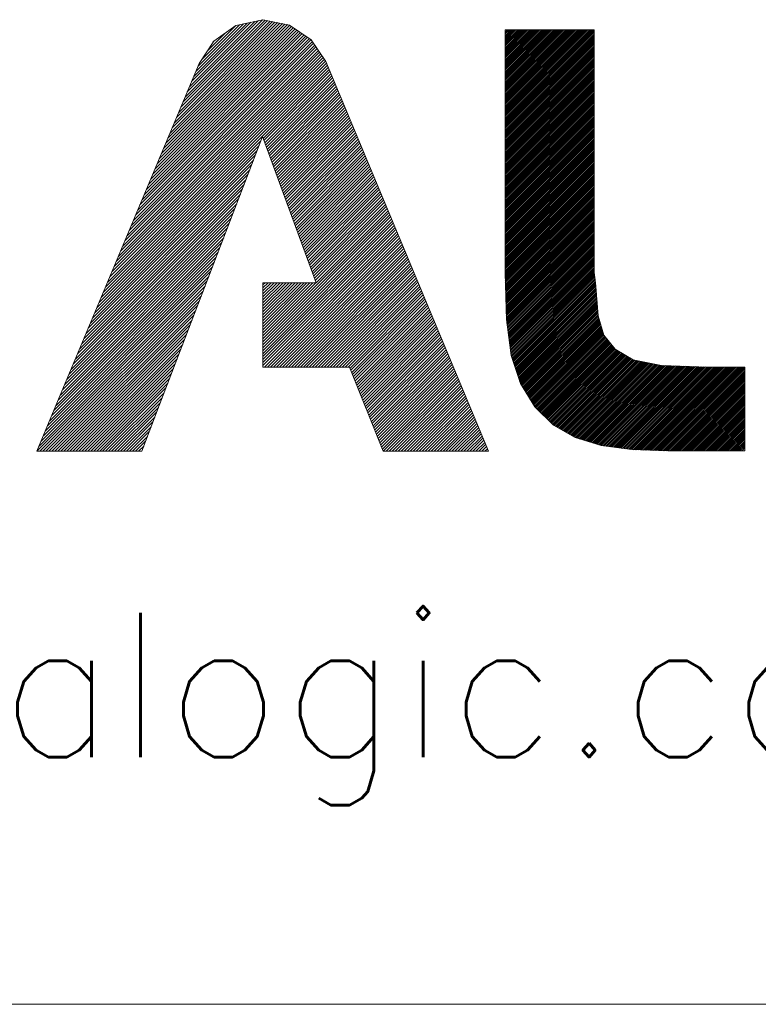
# Model space of a CAD drawing. Header units: millimetres. Extents: x 0 to 210, y 0 to 292.
# Tile 4 of 21: x 44 to 52, y 5 to 17. Entities that reach past the tile are written whole.
import ezdxf

# ---------------------------------------------------------------- set-up
doc = ezdxf.new("R2010")
doc.units = ezdxf.units.MM
doc.layers.add('256', color=7, linetype='Continuous', true_color=0xffffff)
doc.styles.add('blockfont', font='simplex.shx')

# ---------------------------------------------------------------- blocks, each defined once
blk = doc.blocks.new('HATCH7')
at = {"color": 5, "lineweight": 13}
for p, q in [((45.608234, 15.636857), (46.576043, 16.604666)), ((45.633608, 15.697444), (46.544171, 16.608007)), ((45.252987, 14.788636), (46.952104, 16.487752)), ((45.278362, 14.849223), (46.931079, 16.50194)), ((45.303737, 14.90981), (46.910053, 16.516127)), ((45.329111, 14.970397), (46.889028, 16.530314)), ((45.354486, 15.030985), (46.868003, 16.544502)), ((45.379861, 15.091572), (46.839898, 16.551609)), ((45.405236, 15.152159), (46.810581, 16.557504)), ((45.43061, 15.212746), (46.781263, 16.563399)), ((45.455985, 15.273334), (46.751946, 16.569295)), ((45.48136, 15.333921), (46.722629, 16.57519)), ((45.506735, 15.394508), (46.693312, 16.581085)), ((45.532109, 15.455095), (46.663995, 16.58698)), ((45.557484, 15.515682), (46.634677, 16.592876)), ((45.582859, 15.57627), (46.60536, 16.598771)), ((45.658983, 15.758031), (46.499351, 16.598399)), ((45.684358, 15.818618), (46.454531, 16.588791)), ((45.709733, 15.879206), (46.40971, 16.579183)), ((45.735107, 15.939793), (46.36489, 16.569576)), ((45.760482, 16.00038), (46.32007, 16.559968)), ((45.785857, 16.060967), (46.27525, 16.55036)), ((45.830545, 16.140868), (46.230429, 16.540752)), ((45.049989, 14.303938), (47.120304, 16.374253)), ((45.075364, 14.364525), (47.099279, 16.38844)), ((45.100739, 14.425112), (47.078254, 16.402628)), ((45.126114, 14.4857), (47.057229, 16.416815)), ((45.151488, 14.546287), (47.036204, 16.431002)), ((45.176863, 14.606874), (47.015179, 16.44519)), ((45.202238, 14.667461), (46.994154, 16.459377)), ((45.227613, 14.728049), (46.973129, 16.473565)), ((45.896241, 16.241777), (46.109656, 16.455191)), ((44.923116, 14.001002), (47.19082, 16.268706)), ((44.94849, 14.061589), (47.176758, 16.289857)), ((44.973865, 14.122176), (47.162697, 16.311008)), ((44.99924, 14.182764), (47.148636, 16.332159)), ((45.024615, 14.243351), (47.134574, 16.353311)), ((45.961937, 16.342685), (45.988283, 16.36903)), ((44.770867, 13.637479), (47.275188, 16.141799)), ((44.796242, 13.698066), (47.261126, 16.16295)), ((44.821617, 13.758653), (47.247065, 16.184101)), ((44.846991, 13.81924), (47.233004, 16.205253)), ((44.872366, 13.879828), (47.218942, 16.226404)), ((44.897741, 13.940415), (47.204881, 16.247555)), ((44.643993, 13.334543), (47.331619, 16.022168)), ((44.669368, 13.39513), (47.321248, 16.047009)), ((44.694743, 13.455717), (47.310876, 16.071851)), ((44.720118, 13.516304), (47.300505, 16.096692)), ((44.745492, 13.576891), (47.289249, 16.120648)), ((46.553863, 15.2092), (47.34199, 15.997327)), ((46.56331, 15.183434), (47.352361, 15.972485)), ((46.572757, 15.157669), (47.362732, 15.947644)), ((46.582204, 15.131903), (47.373104, 15.922803)), ((46.591651, 15.106138), (47.383475, 15.897962)), ((46.601098, 15.080372), (47.393846, 15.87312)), ((46.610545, 15.054607), (47.404217, 15.848279)), ((46.619992, 15.028841), (47.414588, 15.823438)), ((46.629439, 15.003076), (47.42496, 15.798597)), ((46.638886, 14.97731), (47.435331, 15.773755)), ((46.648332, 14.951544), (47.445702, 15.748914)), ((46.657779, 14.925779), (47.456073, 15.724073)), ((46.667226, 14.900013), (47.466444, 15.699231)), ((46.676673, 14.874248), (47.476816, 15.67439)), ((46.68612, 14.848482), (47.487187, 15.649549)), ((46.695567, 14.822717), (47.497558, 15.624708)), ((46.705014, 14.796951), (47.507929, 15.599866)), ((46.714461, 14.771186), (47.5183, 15.575025)), ((46.723908, 14.74542), (47.528672, 15.550184)), ((46.733355, 14.719654), (47.539043, 15.525343)), ((46.742802, 14.693889), (47.549414, 15.500501)), ((46.752249, 14.668123), (47.559785, 15.47566)), ((46.761695, 14.642358), (47.570156, 15.450819)), ((46.771142, 14.616592), (47.580528, 15.425977)), ((46.780589, 14.590827), (47.590899, 15.401136)), ((46.790036, 14.565061), (47.60127, 15.376295)), ((46.799483, 14.539296), (47.611641, 15.351454)), ((46.80893, 14.51353), (47.622012, 15.326612)), ((46.818377, 14.487764), (47.632384, 15.301771)), ((46.827824, 14.461999), (47.642755, 15.27693)), ((46.837271, 14.436233), (47.653126, 15.252089)), ((46.846718, 14.410468), (47.663497, 15.227247)), ((44.593244, 13.213368), (46.505335, 15.125459)), ((44.618619, 13.273955), (46.527293, 15.18263)), ((46.856165, 14.384702), (47.673868, 15.202406)), ((46.865612, 14.358937), (47.68424, 15.177565)), ((46.875059, 14.333171), (47.694611, 15.152723)), ((46.884505, 14.307406), (47.704982, 15.127882)), ((46.893952, 14.28164), (47.715353, 15.103041)), ((44.542494, 13.092194), (46.461417, 15.011116)), ((44.567869, 13.152781), (46.483376, 15.068288)), ((46.903399, 14.255874), (47.725724, 15.0782)), ((46.912846, 14.230109), (47.736096, 15.053358)), ((46.922293, 14.204343), (47.746467, 15.028517)), ((46.93174, 14.178578), (47.756838, 15.003676)), ((46.941187, 14.152812), (47.767209, 14.978834)), ((44.491745, 12.971019), (46.417499, 14.896774)), ((44.51712, 13.031607), (46.439458, 14.953945)), ((46.950634, 14.127047), (47.77758, 14.953993)), ((46.960081, 14.101281), (47.787952, 14.929152)), ((46.969528, 14.075516), (47.798323, 14.904311)), ((46.978975, 14.04975), (47.808694, 14.879469)), ((44.440996, 12.849845), (46.373582, 14.782431)), ((44.46637, 12.910432), (46.39554, 14.839602)), ((46.988422, 14.023985), (47.819065, 14.854628)), ((46.997868, 13.998219), (47.829436, 14.829787)), ((47.007315, 13.972453), (47.839808, 14.804946)), ((47.016762, 13.946688), (47.850179, 14.780104)), ((47.026209, 13.920922), (47.86055, 14.755263)), ((44.390246, 12.72867), (46.329664, 14.668088)), ((44.415621, 12.789258), (46.351623, 14.72526)), ((47.035656, 13.895157), (47.870921, 14.730422)), ((47.045103, 13.869391), (47.881292, 14.70558)), ((47.05455, 13.843626), (47.891664, 14.680739)), ((47.063997, 13.81786), (47.902035, 14.655898)), ((47.073444, 13.792095), (47.912406, 14.631057)), ((44.339497, 12.607496), (46.285746, 14.553746)), ((44.364871, 12.668083), (46.307705, 14.610917)), ((47.082891, 13.766329), (47.922777, 14.606215)), ((47.092338, 13.740563), (47.933148, 14.581374)), ((47.101785, 13.714798), (47.94352, 14.556533)), ((47.111232, 13.689032), (47.953891, 14.531692)), ((44.288747, 12.486322), (46.241829, 14.439403)), ((44.314122, 12.546909), (46.263787, 14.496574)), ((47.120678, 13.663267), (47.964262, 14.50685)), ((47.130125, 13.637501), (47.974633, 14.482009)), ((47.139572, 13.611736), (47.985004, 14.457168)), ((47.149019, 13.58597), (47.995375, 14.432326)), ((47.158466, 13.560205), (48.005747, 14.407485)), ((44.237998, 12.365147), (46.197911, 14.32506)), ((44.263372, 12.425734), (46.21987, 14.382232)), ((46.551557, 12.847658), (48.03686, 14.332961)), ((46.551557, 12.812446), (48.047231, 14.30812)), ((46.551557, 12.777233), (48.057603, 14.283279)), ((47.167913, 13.534439), (48.016118, 14.382644)), ((47.17736, 13.508673), (48.026489, 14.357803)), ((44.187248, 12.243973), (46.153993, 14.210718)), ((44.212623, 12.30456), (46.175952, 14.267889)), ((46.551557, 12.742021), (48.067974, 14.258437)), ((46.551557, 12.706808), (48.078345, 14.233596)), ((46.551557, 12.671596), (48.088716, 14.208755)), ((46.551557, 12.636383), (48.099087, 14.183914)), ((44.136499, 12.122798), (46.110075, 14.096375)), ((44.161873, 12.183386), (46.132034, 14.153546)), ((46.551557, 12.601171), (48.109459, 14.159072)), ((46.551557, 12.565958), (48.11983, 14.134231)), ((46.551557, 12.530746), (48.130201, 14.10939)), ((46.569896, 12.513872), (48.140572, 14.084549)), ((46.605108, 12.513872), (48.150943, 14.059707)), ((44.086111, 12.001985), (46.066158, 13.982033)), ((44.111124, 12.062211), (46.088117, 14.039204)), ((46.640321, 12.513872), (48.161315, 14.034866)), ((46.675533, 12.513872), (48.171686, 14.010025)), ((46.710746, 12.513872), (48.182057, 13.985183)), ((46.745958, 12.513872), (48.192428, 13.960342)), ((46.781171, 12.513872), (48.202799, 13.935501)), ((44.03611, 11.88156), (46.02224, 13.86769)), ((44.06111, 11.941773), (46.044199, 13.924861)), ((46.816383, 12.513872), (48.213171, 13.91066)), ((46.851595, 12.513872), (48.223542, 13.885818)), ((46.886808, 12.513872), (48.233913, 13.860977)), ((46.92202, 12.513872), (48.244284, 13.836136)), ((43.98611, 11.761134), (45.978322, 13.753347)), ((44.01111, 11.821347), (46.000281, 13.810519)), ((46.957233, 12.513872), (48.254655, 13.811295)), ((46.992445, 12.513872), (48.265027, 13.786453)), ((47.027658, 12.513872), (48.275398, 13.761612)), ((47.06287, 12.513872), (48.285769, 13.736771)), ((47.098083, 12.513872), (48.29614, 13.711929)), ((43.936109, 11.640709), (45.934405, 13.639005)), ((43.961109, 11.700922), (45.956364, 13.696176)), ((47.133295, 12.513872), (48.306511, 13.687088)), ((47.168508, 12.513872), (48.316883, 13.662247)), ((47.20372, 12.513872), (48.327254, 13.637406)), ((47.238933, 12.513872), (48.337625, 13.612564)), ((47.274145, 12.513872), (48.347996, 13.587723)), ((43.886108, 11.520283), (45.890487, 13.524662)), ((43.911109, 11.580496), (45.912446, 13.581833)), ((43.921235, 11.520198), (45.868528, 13.467491)), ((46.551557, 13.481483), (46.57779, 13.507716)), ((46.551557, 13.44627), (46.613003, 13.507716)), ((46.551557, 13.411058), (46.648215, 13.507716)), ((46.551557, 13.375845), (46.683428, 13.507716)), ((46.551557, 13.340633), (46.71864, 13.507716)), ((46.551557, 13.30542), (46.753853, 13.507716)), ((46.551557, 13.270208), (46.789065, 13.507716)), ((46.551557, 13.234995), (46.824278, 13.507716)), ((46.551557, 13.199783), (46.85949, 13.507716)), ((46.551557, 13.16457), (46.894703, 13.507716)), ((46.551557, 13.129358), (46.929915, 13.507716)), ((46.551557, 13.094145), (46.965128, 13.507716)), ((46.551557, 13.058933), (47.00034, 13.507716)), ((46.551557, 13.02372), (47.035553, 13.507716)), ((46.551557, 12.988508), (47.070765, 13.507716)), ((46.551557, 12.953295), (47.105978, 13.507716)), ((46.551557, 12.918083), (47.14119, 13.507716)), ((46.551557, 12.882871), (47.176402, 13.507716)), ((47.309358, 12.513872), (48.358367, 13.562882)), ((47.34457, 12.513872), (48.368739, 13.538041)), ((47.379783, 12.513872), (48.37911, 13.513199)), ((47.414995, 12.513872), (48.389481, 13.488358)), ((43.956448, 11.520198), (45.846569, 13.410319)), ((43.99166, 11.520198), (45.82461, 13.353148)), ((47.450208, 12.513872), (48.399852, 13.463517)), ((47.48542, 12.513872), (48.410223, 13.438675)), ((47.520632, 12.513872), (48.420595, 13.413834)), ((47.555845, 12.513872), (48.430966, 13.388993)), ((47.578837, 12.501651), (48.441337, 13.364152)), ((44.026873, 11.520198), (45.802652, 13.295977)), ((44.062085, 11.520198), (45.780693, 13.238805)), ((47.588882, 12.476485), (48.451708, 13.33931)), ((47.598928, 12.451318), (48.462079, 13.314469)), ((47.608973, 12.426151), (48.472451, 13.289628)), ((47.619019, 12.400984), (48.482822, 13.264786)), ((47.629064, 12.375817), (48.493193, 13.239945)), ((44.097298, 11.520198), (45.758734, 13.181634)), ((44.13251, 11.520198), (45.736775, 13.124463)), ((47.63911, 12.35065), (48.503564, 13.215104)), ((47.649155, 12.325483), (48.513935, 13.190263)), ((47.659201, 12.300316), (48.524307, 13.165421)), ((47.669246, 12.275149), (48.534678, 13.14058)), ((44.167723, 11.520198), (45.714816, 13.067291)), ((44.202935, 11.520198), (45.692857, 13.01012)), ((47.679292, 12.249982), (48.545049, 13.115739)), ((47.689337, 12.224815), (48.55542, 13.090898)), ((47.699383, 12.199648), (48.565791, 13.066056)), ((47.709428, 12.174481), (48.576163, 13.041215)), ((47.719474, 12.149314), (48.586534, 13.016374)), ((44.238148, 11.520198), (45.670899, 12.952949)), ((44.27336, 11.520198), (45.64894, 12.895778)), ((47.729519, 12.124147), (48.596905, 12.991532)), ((47.739565, 12.09898), (48.607276, 12.966691)), ((47.74961, 12.073813), (48.617647, 12.94185)), ((47.759656, 12.048646), (48.628019, 12.917009)), ((47.769701, 12.023479), (48.63839, 12.892167)), ((44.308573, 11.520198), (45.626981, 12.838606)), ((44.343785, 11.520198), (45.605022, 12.781435)), ((47.779747, 11.998312), (48.648761, 12.867326)), ((47.789792, 11.973145), (48.659132, 12.842485)), ((47.799838, 11.947978), (48.669503, 12.817644)), ((47.809883, 11.922811), (48.679875, 12.792802)), ((44.378998, 11.520198), (45.583063, 12.724264)), ((44.41421, 11.520198), (45.561104, 12.667092)), ((47.819929, 11.897644), (48.690246, 12.767961)), ((47.829974, 11.872477), (48.700617, 12.74312)), ((47.84002, 11.84731), (48.710988, 12.718278)), ((47.850065, 11.822143), (48.721359, 12.693437)), ((47.860111, 11.796976), (48.731731, 12.668596)), ((44.449423, 11.520198), (45.539146, 12.609921)), ((44.484635, 11.520198), (45.517187, 12.55275)), ((47.870156, 11.771809), (48.742102, 12.643755)), ((47.880202, 11.746642), (48.752473, 12.618913)), ((47.890247, 11.721475), (48.762844, 12.594072)), ((47.900293, 11.696308), (48.773215, 12.569231)), ((47.910338, 11.671141), (48.783586, 12.54439)), ((44.519848, 11.520198), (45.495228, 12.495578)), ((44.55506, 11.520198), (45.473269, 12.438407)), ((47.920384, 11.645974), (48.793958, 12.519548)), ((47.930429, 11.620807), (48.804329, 12.494707)), ((47.940475, 11.59564), (48.8147, 12.469866)), ((47.95052, 11.570473), (48.825071, 12.445024)), ((44.590272, 11.520198), (45.45131, 12.381236)), ((44.625485, 11.520198), (45.429351, 12.324064)), ((47.960566, 11.545306), (48.835442, 12.420183)), ((47.97067, 11.520198), (48.845814, 12.395342)), ((48.005882, 11.520198), (48.856185, 12.370501)), ((48.041095, 11.520198), (48.866556, 12.345659)), ((48.076307, 11.520198), (48.876927, 12.320818)), ((44.660697, 11.520198), (45.407392, 12.266893)), ((44.69591, 11.520198), (45.385434, 12.209722)), ((48.11152, 11.520198), (48.887298, 12.295977)), ((48.146732, 11.520198), (48.89767, 12.271135)), ((48.181945, 11.520198), (48.908041, 12.246294)), ((48.217157, 11.520198), (48.918412, 12.221453)), ((48.25237, 11.520198), (48.928783, 12.196612)), ((44.731122, 11.520198), (45.363475, 12.15255)), ((44.766335, 11.520198), (45.341516, 12.095379)), ((48.287582, 11.520198), (48.939154, 12.17177)), ((48.322795, 11.520198), (48.949526, 12.146929)), ((48.358007, 11.520198), (48.959897, 12.122088)), ((48.393219, 11.520198), (48.970268, 12.097247)), ((44.801547, 11.520198), (45.319594, 12.038245)), ((44.83676, 11.520198), (45.297731, 11.981169)), ((48.428432, 11.520198), (48.980639, 12.072405)), ((48.463644, 11.520198), (48.99101, 12.047564)), ((48.498857, 11.520198), (49.001382, 12.022723)), ((48.534069, 11.520198), (49.011753, 11.997881)), ((48.569282, 11.520198), (49.022124, 11.97304)), ((44.871972, 11.520198), (45.275868, 11.924094)), ((44.907185, 11.520198), (45.254005, 11.867018)), ((48.604494, 11.520198), (49.032495, 11.948199)), ((48.639707, 11.520198), (49.042866, 11.923358)), ((48.674919, 11.520198), (49.053238, 11.898516)), ((48.710132, 11.520198), (49.063609, 11.873675)), ((48.745344, 11.520198), (49.07398, 11.848834)), ((44.942397, 11.520198), (45.232142, 11.809943)), ((44.97761, 11.520198), (45.210279, 11.752867)), ((48.780557, 11.520198), (49.084351, 11.823993)), ((48.815769, 11.520198), (49.094722, 11.799151)), ((48.850982, 11.520198), (49.105094, 11.77431)), ((48.886194, 11.520198), (49.115465, 11.749469)), ((45.012822, 11.520198), (45.188416, 11.695792)), ((45.048035, 11.520198), (45.166553, 11.638716)), ((48.921407, 11.520198), (49.125836, 11.724627)), ((48.956619, 11.520198), (49.136207, 11.699786)), ((48.991832, 11.520198), (49.146578, 11.674945)), ((49.027044, 11.520198), (49.15695, 11.650104)), ((49.062256, 11.520198), (49.167321, 11.625262)), ((45.083247, 11.520198), (45.14469, 11.581641)), ((49.097469, 11.520198), (49.177692, 11.600421)), ((49.132681, 11.520198), (49.188063, 11.57558)), ((49.167894, 11.520198), (49.198434, 11.550738))]:
    blk.add_line(p, q, dxfattribs=at)
blk = doc.blocks.new('HATCH9')
at = {"color": 5, "lineweight": 13}
for p, q in [((49.406635, 16.461435), (49.43415, 16.48895)), ((49.406635, 16.441207), (49.454378, 16.48895)), ((49.406635, 16.42098), (49.474605, 16.48895)), ((49.406635, 16.400752), (49.494833, 16.48895)), ((49.406635, 16.380525), (49.51506, 16.48895)), ((49.406635, 16.360297), (49.535288, 16.48895)), ((49.406635, 16.34007), (49.555515, 16.48895)), ((49.406635, 16.319842), (49.575743, 16.48895)), ((49.406635, 16.299615), (49.59597, 16.48895)), ((49.406635, 16.279387), (49.616198, 16.48895)), ((49.406635, 16.25916), (49.636425, 16.48895)), ((49.406635, 16.238932), (49.656653, 16.48895)), ((49.406635, 16.218705), (49.67688, 16.48895)), ((49.406635, 16.198478), (49.697107, 16.48895)), ((49.406635, 16.17825), (49.717335, 16.48895)), ((49.406635, 16.158023), (49.737562, 16.48895)), ((49.406635, 16.137795), (49.75779, 16.48895)), ((49.406635, 16.117568), (49.778017, 16.48895)), ((49.406635, 16.09734), (49.798245, 16.48895)), ((49.406635, 16.077113), (49.818472, 16.48895)), ((49.406635, 16.056885), (49.8387, 16.48895)), ((49.406635, 16.036658), (49.858927, 16.48895)), ((49.406635, 16.01643), (49.879155, 16.48895)), ((49.406635, 15.996203), (49.899382, 16.48895)), ((49.406635, 15.975975), (49.91961, 16.48895)), ((49.406635, 15.955748), (49.939837, 16.48895)), ((49.406635, 15.935521), (49.960064, 16.48895)), ((49.406635, 15.915293), (49.980292, 16.48895)), ((49.406635, 15.895066), (50.000519, 16.48895)), ((49.406635, 15.874838), (50.020747, 16.48895)), ((49.406635, 15.854611), (50.040974, 16.48895)), ((49.406635, 15.834383), (50.061202, 16.48895)), ((49.406635, 15.814156), (50.081429, 16.48895)), ((49.406635, 15.793928), (50.101657, 16.48895)), ((49.406635, 15.773701), (50.121884, 16.48895)), ((49.406635, 15.753473), (50.142112, 16.48895)), ((49.406635, 15.733246), (50.162339, 16.48895)), ((49.406635, 15.713018), (50.182567, 16.48895)), ((49.406635, 15.692791), (50.202794, 16.48895)), ((49.406635, 15.672564), (50.223021, 16.48895)), ((49.406635, 15.652336), (50.243249, 16.48895)), ((49.406635, 15.632109), (50.263476, 16.48895)), ((49.406635, 15.611881), (50.283704, 16.48895)), ((49.406635, 15.591654), (50.303931, 16.48895)), ((49.406635, 15.571426), (50.324159, 16.48895)), ((49.406635, 15.551199), (50.344386, 16.48895)), ((49.406635, 15.530971), (50.364614, 16.48895)), ((49.406635, 15.510744), (50.384841, 16.48895)), ((49.406635, 15.490516), (50.405069, 16.48895)), ((49.406635, 15.470289), (50.425296, 16.48895)), ((49.406635, 15.450061), (50.445524, 16.48895)), ((49.406635, 15.429834), (50.457807, 16.481006)), ((49.406635, 15.409607), (50.457807, 16.460779)), ((49.406635, 15.389379), (50.457807, 16.440551)), ((49.406635, 15.369152), (50.457807, 16.420324)), ((49.406635, 15.348924), (50.457807, 16.400096)), ((49.406635, 15.328697), (50.457807, 16.379869)), ((49.406635, 15.308469), (50.457807, 16.359641)), ((49.406635, 15.288242), (50.457807, 16.339414)), ((49.406635, 15.268014), (50.457807, 16.319186)), ((49.406635, 15.247787), (50.457807, 16.298959)), ((49.406635, 15.227559), (50.457807, 16.278731)), ((49.406635, 15.207332), (50.457807, 16.258504)), ((49.406635, 15.187104), (50.457807, 16.238276)), ((49.406635, 15.166877), (50.457807, 16.218049)), ((49.406635, 15.14665), (50.457807, 16.197822)), ((49.406635, 15.126422), (50.457807, 16.177594)), ((49.406635, 15.106195), (50.457807, 16.157367)), ((49.406635, 15.085967), (50.457807, 16.137139)), ((49.406635, 15.06574), (50.457807, 16.116912)), ((49.406635, 15.045512), (50.457807, 16.096684)), ((49.406635, 15.025285), (50.457807, 16.076457)), ((49.406635, 15.005057), (50.457807, 16.056229)), ((49.406635, 14.98483), (50.457807, 16.036002)), ((49.406635, 14.964602), (50.457807, 16.015774)), ((49.406635, 14.944375), (50.457807, 15.995547)), ((49.406635, 14.924147), (50.457807, 15.975319)), ((49.406635, 14.90392), (50.457807, 15.955092)), ((49.406635, 14.883693), (50.457807, 15.934865)), ((49.406635, 14.863465), (50.457807, 15.914637)), ((49.406635, 14.843238), (50.457807, 15.89441)), ((49.406635, 14.82301), (50.457807, 15.874182)), ((49.406635, 14.802783), (50.457807, 15.853955)), ((49.406635, 14.782555), (50.457807, 15.833727)), ((49.406635, 14.762328), (50.457807, 15.8135)), ((49.406635, 14.7421), (50.457807, 15.793272)), ((49.406635, 14.721873), (50.457807, 15.773045)), ((49.406635, 14.701645), (50.457807, 15.752817)), ((49.406635, 14.681418), (50.457807, 15.73259)), ((49.406635, 14.66119), (50.457807, 15.712362)), ((49.406635, 14.640963), (50.457807, 15.692135)), ((49.406635, 14.620736), (50.457807, 15.671908)), ((49.406635, 14.600508), (50.457807, 15.65168)), ((49.406635, 14.580281), (50.457807, 15.631453)), ((49.406635, 14.560053), (50.457807, 15.611225)), ((49.406635, 14.539826), (50.457807, 15.590998)), ((49.406635, 14.519598), (50.457807, 15.57077)), ((49.406635, 14.499371), (50.457807, 15.550543)), ((49.406635, 14.479143), (50.457807, 15.530315)), ((49.406635, 14.458916), (50.457807, 15.510088)), ((49.406635, 14.438688), (50.457807, 15.48986)), ((49.406635, 14.418461), (50.457807, 15.469633)), ((49.406635, 14.398233), (50.457807, 15.449405)), ((49.406635, 14.378006), (50.457807, 15.429178)), ((49.406635, 14.357779), (50.457807, 15.408951)), ((49.406635, 14.337551), (50.457807, 15.388723)), ((49.406635, 14.317324), (50.457807, 15.368496)), ((49.406635, 14.297096), (50.457807, 15.348268)), ((49.406635, 14.276869), (50.457807, 15.328041)), ((49.406635, 14.256641), (50.457807, 15.307813)), ((49.406635, 14.236414), (50.457807, 15.287586)), ((49.406635, 14.216186), (50.457807, 15.267358)), ((49.406635, 14.195959), (50.457807, 15.247131)), ((49.406635, 14.175731), (50.457807, 15.226903)), ((49.406635, 14.155504), (50.457807, 15.206676)), ((49.406635, 14.135276), (50.457807, 15.186448)), ((49.406635, 14.115049), (50.457807, 15.166221)), ((49.406635, 14.094822), (50.457807, 15.145994)), ((49.406635, 14.074594), (50.457807, 15.125766)), ((49.406635, 14.054367), (50.457807, 15.105539)), ((49.406635, 14.034139), (50.457807, 15.085311)), ((49.406635, 14.013912), (50.457807, 15.065084)), ((49.406635, 13.993684), (50.457807, 15.044856)), ((49.406635, 13.973457), (50.457807, 15.024629)), ((49.406635, 13.953229), (50.457807, 15.004401)), ((49.406635, 13.933002), (50.457807, 14.984174)), ((49.406635, 13.912774), (50.457807, 14.963946)), ((49.406635, 13.892547), (50.457807, 14.943719)), ((49.406635, 13.87232), (50.457807, 14.923492)), ((49.406635, 13.852092), (50.457807, 14.903264)), ((49.406635, 13.831865), (50.457807, 14.883037)), ((49.406635, 13.811637), (50.457807, 14.862809)), ((49.406635, 13.79141), (50.457807, 14.842582)), ((49.406635, 13.771182), (50.457807, 14.822354)), ((49.406635, 13.750955), (50.457807, 14.802127)), ((49.406635, 13.730727), (50.457807, 14.781899)), ((49.406635, 13.7105), (50.457807, 14.761672)), ((49.406635, 13.690272), (50.457807, 14.741444)), ((49.406635, 13.670045), (50.457807, 14.721217)), ((49.406635, 13.649817), (50.457807, 14.700989)), ((49.406635, 13.62959), (50.457807, 14.680762)), ((49.407169, 13.609896), (50.457807, 14.660535)), ((49.407737, 13.590237), (50.457807, 14.640307)), ((49.408306, 13.570578), (50.457807, 14.62008)), ((49.408874, 13.550919), (50.457807, 14.599852)), ((49.409443, 13.531261), (50.457807, 14.579625)), ((49.410011, 13.511602), (50.457807, 14.559397)), ((49.41058, 13.491943), (50.457807, 14.53917)), ((49.411148, 13.472284), (50.457807, 14.518942)), ((49.411717, 13.452625), (50.457807, 14.498715)), ((49.412285, 13.432966), (50.457807, 14.478487)), ((49.412854, 13.413307), (50.457807, 14.45826)), ((49.413422, 13.393648), (50.457807, 14.438032)), ((49.413991, 13.373989), (50.457807, 14.417805)), ((49.41456, 13.35433), (50.457807, 14.397578)), ((49.415128, 13.334671), (50.457807, 14.37735)), ((49.415697, 13.315012), (50.457807, 14.357123)), ((49.416265, 13.295353), (50.457807, 14.336895)), ((49.416834, 13.275694), (50.457807, 14.316668)), ((49.417402, 13.256035), (50.457807, 14.29644)), ((49.417971, 13.236376), (50.457807, 14.276213)), ((49.418539, 13.216717), (50.457807, 14.255985)), ((49.419108, 13.197058), (50.457807, 14.235758)), ((49.419676, 13.1774), (50.457807, 14.21553)), ((49.420245, 13.157741), (50.457807, 14.195303)), ((49.420813, 13.138082), (50.457807, 14.175075)), ((49.421382, 13.118423), (50.457807, 14.154848)), ((49.42195, 13.098764), (50.457807, 14.134621)), ((49.422519, 13.079105), (50.457807, 14.114393)), ((49.424392, 13.06075), (50.457807, 14.094166)), ((49.426759, 13.04289), (50.457807, 14.073938)), ((49.429126, 13.02503), (50.457807, 14.053711)), ((49.431494, 13.00717), (50.457807, 14.033483)), ((49.433861, 12.98931), (50.457807, 14.013256)), ((49.436228, 12.971449), (50.457807, 13.993028)), ((49.438595, 12.953589), (50.457807, 13.972801)), ((49.440963, 12.935729), (50.457807, 13.952573)), ((49.44333, 12.917869), (50.457807, 13.932346)), ((49.445697, 12.900009), (50.457807, 13.912118)), ((49.448065, 12.882149), (50.457807, 13.891891)), ((49.450432, 12.864288), (50.457807, 13.871664)), ((49.452799, 12.846428), (50.457807, 13.851436)), ((49.455166, 12.828568), (50.457807, 13.831209)), ((49.457534, 12.810708), (50.457807, 13.810981)), ((49.459901, 12.792848), (50.457807, 13.790754)), ((49.462268, 12.774988), (50.457807, 13.770526)), ((49.464636, 12.757127), (50.457807, 13.750299)), ((49.467003, 12.739267), (50.457807, 13.730071)), ((49.46937, 12.721407), (50.457807, 13.709844)), ((49.471737, 12.703547), (50.457807, 13.689616)), ((49.474105, 12.685687), (50.457807, 13.669389)), ((49.476472, 12.667827), (50.457807, 13.649161)), ((49.478913, 12.65004), (50.457807, 13.628934)), ((49.483906, 12.634805), (50.460257, 13.611157)), ((49.488899, 12.619571), (50.462779, 13.593451)), ((49.493891, 12.604336), (50.465302, 13.575746)), ((49.498884, 12.589101), (50.467824, 13.558041)), ((49.503877, 12.573867), (50.470346, 13.540336)), ((49.50887, 12.558632), (50.472868, 13.522631)), ((49.513863, 12.543398), (50.475222, 13.504757)), ((49.518856, 12.528163), (50.476675, 13.485982)), ((49.523849, 12.512928), (50.478128, 13.467208)), ((49.528841, 12.497694), (50.479581, 13.448433)), ((49.533834, 12.482459), (50.481034, 13.429659)), ((49.538827, 12.467224), (50.482487, 13.410884)), ((49.54382, 12.45199), (50.48394, 13.39211)), ((49.548813, 12.436755), (50.485393, 13.373335)), ((49.553806, 12.421521), (50.486846, 13.354561)), ((49.558798, 12.406286), (50.488299, 13.335786)), ((49.563791, 12.391051), (50.489752, 13.317012)), ((49.568784, 12.375817), (50.491205, 13.298237)), ((49.573777, 12.360582), (50.492658, 13.279463)), ((49.57877, 12.345348), (50.494111, 13.260688)), ((49.583763, 12.330113), (50.495564, 13.241914)), ((49.589649, 12.315772), (50.497017, 13.223139)), ((49.597419, 12.303314), (50.498469, 13.204365)), ((49.605189, 12.290856), (50.499922, 13.18559)), ((49.612958, 12.278399), (50.501375, 13.166816)), ((49.620728, 12.265941), (50.502828, 13.148041)), ((49.628498, 12.253484), (50.504281, 13.129267)), ((49.636268, 12.241026), (50.506676, 13.111434)), ((49.644038, 12.228568), (50.511216, 13.095746)), ((49.651807, 12.216111), (50.515755, 13.080058)), ((49.659577, 12.203653), (50.520294, 13.06437)), ((49.667347, 12.191195), (50.524834, 13.048682)), ((49.675117, 12.178738), (50.529373, 13.032994)), ((49.682887, 12.16628), (50.533913, 13.017306)), ((49.690657, 12.153822), (50.538452, 13.001618)), ((49.698426, 12.141365), (50.542992, 12.98593)), ((49.706196, 12.128907), (50.547531, 12.970242)), ((49.713966, 12.116449), (50.552071, 12.954554)), ((49.721736, 12.103992), (50.55661, 12.938866)), ((49.729506, 12.091534), (50.561149, 12.923178)), ((49.737275, 12.079076), (50.565689, 12.90749)), ((49.745045, 12.066619), (50.570228, 12.891802)), ((49.752815, 12.054161), (50.578318, 12.879664)), ((49.760828, 12.041946), (50.587472, 12.868591)), ((49.771041, 12.031932), (50.596626, 12.857518)), ((49.781255, 12.021919), (50.605781, 12.846444)), ((49.791468, 12.011905), (50.614935, 12.835371)), ((49.801682, 12.001891), (50.62409, 12.824298)), ((49.811896, 11.991877), (50.633244, 12.813225)), ((49.822109, 11.981863), (50.642398, 12.802152)), ((49.832323, 11.97185), (50.651553, 12.791079)), ((49.842537, 11.961836), (50.660707, 12.780006)), ((49.85275, 11.951822), (50.669862, 12.768933)), ((49.862964, 11.941808), (50.679016, 12.75786)), ((49.873178, 11.931794), (50.68817, 12.746787)), ((49.883391, 11.92178), (50.697325, 12.735714)), ((49.893605, 11.911767), (50.707071, 12.725233)), ((49.903819, 11.901753), (50.719658, 12.717592)), ((49.914032, 11.891739), (50.732245, 12.709952)), ((49.924246, 11.881725), (50.744832, 12.702311)), ((49.934459, 11.871711), (50.757419, 12.694671)), ((49.944673, 11.861697), (50.770006, 12.68703)), ((49.954887, 11.851684), (50.782593, 12.67939)), ((49.9651, 11.84167), (50.79518, 12.671749)), ((49.975314, 11.831656), (50.807767, 12.664109)), ((49.987817, 11.823932), (50.820354, 12.656468)), ((50.000677, 11.816564), (50.832941, 12.648828)), ((50.013537, 11.809197), (50.845528, 12.641187)), ((50.026397, 11.80183), (50.858115, 12.633547)), ((50.039258, 11.794462), (50.870702, 12.625906)), ((50.052118, 11.787095), (50.883289, 12.618266)), ((50.064978, 11.779728), (50.895876, 12.610625)), ((50.077838, 11.77236), (50.908463, 12.602985)), ((50.090698, 11.764993), (50.922157, 12.596452)), ((50.103558, 11.757626), (50.939076, 12.593144)), ((50.116418, 11.750258), (50.955996, 12.589836)), ((50.129278, 11.742891), (50.972916, 12.586528)), ((50.142139, 11.735524), (50.989835, 12.58322)), ((50.154999, 11.728156), (51.006755, 12.579912)), ((50.167859, 11.720789), (51.023674, 12.576604)), ((50.180719, 11.713422), (51.040594, 12.573297)), ((50.193579, 11.706054), (51.057514, 12.569989)), ((50.206439, 11.698687), (51.074433, 12.566681)), ((50.219299, 11.69132), (51.091353, 12.563373)), ((50.232159, 11.683952), (51.108272, 12.560065)), ((50.247036, 11.678601), (51.125192, 12.556757)), ((50.262536, 11.673874), (51.142112, 12.553449)), ((50.278037, 11.669147), (51.159031, 12.550142)), ((50.293537, 11.66442), (51.175951, 12.546834)), ((50.309038, 11.659693), (51.19287, 12.543526)), ((50.324538, 11.654966), (51.20979, 12.540218)), ((50.340039, 11.650239), (51.226709, 12.53691)), ((50.355539, 11.645513), (51.243629, 12.533602)), ((50.37104, 11.640786), (51.261881, 12.531627)), ((50.38654, 11.636059), (51.281465, 12.530983)), ((50.402041, 11.631332), (51.301049, 12.53034)), ((50.417541, 11.626605), (51.320633, 12.529696)), ((50.433042, 11.621878), (51.340217, 12.529053)), ((50.448542, 11.617151), (51.359801, 12.528409)), ((50.464043, 11.612424), (51.379385, 12.527766)), ((50.479543, 11.607697), (51.398969, 12.527122)), ((50.495044, 11.60297), (51.418552, 12.526478)), ((50.510544, 11.598243), (51.438136, 12.525835)), ((50.526045, 11.593516), (51.45772, 12.525191)), ((50.541545, 11.588789), (51.477304, 12.524548)), ((50.559336, 11.586352), (51.496888, 12.523904)), ((50.577156, 11.583944), (51.516472, 12.52326)), ((50.594976, 11.581537), (51.536056, 12.522617)), ((50.612796, 11.579129), (51.55564, 12.521973)), ((50.630616, 11.576722), (51.575223, 12.52133)), ((50.648436, 11.574314), (51.594807, 12.520686)), ((50.666255, 11.571907), (51.614391, 12.520042)), ((50.684075, 11.569499), (51.633975, 12.519399)), ((50.701895, 11.567092), (51.653559, 12.518755)), ((50.719715, 11.564684), (51.673143, 12.518112)), ((50.737535, 11.562277), (51.692727, 12.517468)), ((50.755355, 11.559869), (51.712311, 12.516825)), ((50.773175, 11.557462), (51.731894, 12.516181)), ((50.790995, 11.555054), (51.751478, 12.515537)), ((50.808815, 11.552647), (51.771062, 12.514894)), ((50.826635, 11.550239), (51.790646, 12.51425)), ((50.844455, 11.547831), (51.810495, 12.513872)), ((50.862275, 11.545424), (51.830723, 12.513872)), ((50.880095, 11.543016), (51.85095, 12.513872)), ((50.897914, 11.540609), (51.871178, 12.513872)), ((50.916996, 11.539462), (51.891405, 12.513872)), ((50.936572, 11.538811), (51.911633, 12.513872)), ((50.956148, 11.53816), (51.93186, 12.513872)), ((50.975724, 11.537509), (51.952088, 12.513872)), ((50.995301, 11.536858), (51.972315, 12.513872)), ((51.014877, 11.536207), (51.992542, 12.513872)), ((51.034453, 11.535555), (52.01277, 12.513872)), ((51.054029, 11.534904), (52.032997, 12.513872)), ((51.073606, 11.534253), (52.053225, 12.513872)), ((51.093182, 11.533602), (52.073452, 12.513872)), ((51.112758, 11.532951), (52.09368, 12.513872)), ((51.132335, 11.532299), (52.113907, 12.513872)), ((51.151911, 11.531648), (52.134135, 12.513872)), ((51.171487, 11.530997), (52.154362, 12.513872)), ((51.191063, 11.530346), (52.17459, 12.513872)), ((51.21064, 11.529695), (52.194817, 12.513872)), ((51.230216, 11.529043), (52.215045, 12.513872)), ((51.249792, 11.528392), (52.232986, 12.511586)), ((51.269369, 11.527741), (52.232986, 12.491359)), ((51.288945, 11.52709), (52.232986, 12.471131)), ((51.308521, 11.526439), (52.232986, 12.450904)), ((51.328194, 11.525884), (52.232986, 12.430676)), ((51.348421, 11.525884), (52.232986, 12.410449)), ((51.368649, 11.525884), (52.232986, 12.390221)), ((51.388876, 11.525884), (52.232986, 12.369994)), ((51.409104, 11.525884), (52.232986, 12.349766)), ((51.429331, 11.525884), (52.232986, 12.329539)), ((51.449559, 11.525884), (52.232986, 12.309311)), ((51.469786, 11.525884), (52.232986, 12.289084)), ((51.490014, 11.525884), (52.232986, 12.268856)), ((51.510241, 11.525884), (52.232986, 12.248629)), ((51.530468, 11.525884), (52.232986, 12.228402)), ((51.550696, 11.525884), (52.232986, 12.208174)), ((51.570923, 11.525884), (52.232986, 12.187947)), ((51.591151, 11.525884), (52.232986, 12.167719)), ((51.611378, 11.525884), (52.232986, 12.147492)), ((51.631606, 11.525884), (52.232986, 12.127264)), ((51.651833, 11.525884), (52.232986, 12.107037)), ((51.672061, 11.525884), (52.232986, 12.086809)), ((51.692288, 11.525884), (52.232986, 12.066582)), ((51.712516, 11.525884), (52.232986, 12.046354)), ((51.732743, 11.525884), (52.232986, 12.026127)), ((51.752971, 11.525884), (52.232986, 12.005899)), ((51.773198, 11.525884), (52.232986, 11.985672)), ((51.793425, 11.525884), (52.232986, 11.965445)), ((51.813653, 11.525884), (52.232986, 11.945217)), ((51.83388, 11.525884), (52.232986, 11.92499)), ((51.854108, 11.525884), (52.232986, 11.904762)), ((51.874335, 11.525884), (52.232986, 11.884535)), ((51.894563, 11.525884), (52.232986, 11.864307)), ((51.91479, 11.525884), (52.232986, 11.84408)), ((51.935018, 11.525884), (52.232986, 11.823852)), ((51.955245, 11.525884), (52.232986, 11.803625)), ((51.975473, 11.525884), (52.232986, 11.783397)), ((51.9957, 11.525884), (52.232986, 11.76317)), ((52.015927, 11.525884), (52.232986, 11.742943)), ((52.036155, 11.525884), (52.232986, 11.722715)), ((52.056382, 11.525884), (52.232986, 11.702488)), ((52.07661, 11.525884), (52.232986, 11.68226)), ((52.096837, 11.525884), (52.232986, 11.662033)), ((52.117065, 11.525884), (52.232986, 11.641805)), ((52.137292, 11.525884), (52.232986, 11.621578)), ((52.15752, 11.525884), (52.232986, 11.60135)), ((52.177747, 11.525884), (52.232986, 11.581123)), ((52.197975, 11.525884), (52.232986, 11.560895))]:
    blk.add_line(p, q, dxfattribs=at)

msp = doc.modelspace()

# ---------------------------------------------------------------- linework, layer by layer
at = {"layer": '256', "color": 5, "linetype": 'Continuous', "lineweight": 18}
for p, q in [((46.551557, 16.60959), (46.230078, 16.540677)), ((46.230078, 16.540677), (46.551557, 16.60959)), ((46.864931, 16.546575), (46.551557, 16.60959)), ((46.551557, 16.60959), (46.864931, 16.546575)), ((46.230078, 16.540677), (45.971189, 16.356896)), ((45.971189, 16.356896), (46.230078, 16.540677)), ((47.120935, 16.373827), (46.864931, 16.546575)), ((46.864931, 16.546575), (47.120935, 16.373827)), ((50.457807, 16.48895), (49.406635, 16.48895)), ((49.406635, 16.48895), (49.406635, 13.628355)), ((49.406635, 16.48895), (50.457807, 16.48895)), ((49.406635, 13.628355), (49.406635, 16.48895)), ((50.457807, 13.628355), (50.457807, 16.48895)), ((50.457807, 16.48895), (50.457807, 13.628355)), ((47.292622, 16.115574), (47.120935, 16.373827)), ((47.120935, 16.373827), (47.292622, 16.115574)), ((45.971189, 16.356896), (45.799077, 16.092533)), ((45.799077, 16.092533), (45.971189, 16.356896)), ((45.799077, 16.092533), (44.110251, 12.060127)), ((44.110251, 12.060127), (45.799077, 16.092533)), ((49.211185, 11.520198), (47.292622, 16.115574)), ((47.292622, 16.115574), (49.211185, 11.520198)), ((45.327976, 12.060127), (46.545871, 15.230998)), ((46.545871, 15.230998), (45.327976, 12.060127)), ((46.545871, 15.230998), (47.177711, 13.507716)), ((47.177711, 13.507716), (46.545871, 15.230998)), ((49.406635, 13.628355), (49.422675, 13.073702)), ((49.422675, 13.073702), (49.406635, 13.628355)), ((50.474993, 13.507716), (50.457807, 13.628355)), ((50.457807, 13.628355), (50.474993, 13.507716)), ((46.551557, 13.507716), (46.551557, 12.513872)), ((47.177711, 13.507716), (46.551557, 13.507716)), ((46.551557, 13.507716), (47.177711, 13.507716)), ((46.551557, 12.513872), (46.551557, 13.507716)), ((50.505291, 13.116221), (50.474993, 13.507716)), ((50.474993, 13.507716), (50.505291, 13.116221)), ((49.422675, 13.073702), (49.478773, 12.650467)), ((49.478773, 12.650467), (49.422675, 13.073702)), ((50.571276, 12.888181), (50.505291, 13.116221)), ((50.505291, 13.116221), (50.571276, 12.888181)), ((50.7049, 12.726551), (50.571276, 12.888181)), ((50.571276, 12.888181), (50.7049, 12.726551)), ((50.917833, 12.597297), (50.7049, 12.726551)), ((50.7049, 12.726551), (50.917833, 12.597297)), ((49.478773, 12.650467), (49.587149, 12.31978)), ((49.587149, 12.31978), (49.478773, 12.650467)), ((51.252085, 12.531949), (50.917833, 12.597297)), ((50.917833, 12.597297), (51.252085, 12.531949)), ((46.551557, 12.513872), (47.573959, 12.513872)), ((47.573959, 12.513872), (46.551557, 12.513872)), ((47.573959, 12.513872), (47.970588, 11.520198)), ((47.970588, 11.520198), (47.573959, 12.513872)), ((51.802155, 12.513872), (51.252085, 12.531949)), ((51.252085, 12.531949), (51.802155, 12.513872)), ((52.232986, 12.513872), (51.802155, 12.513872)), ((51.802155, 12.513872), (52.232986, 12.513872)), ((52.232986, 11.525884), (52.232986, 12.513872)), ((52.232986, 12.513872), (52.232986, 11.525884)), ((49.587149, 12.31978), (49.759813, 12.042941)), ((49.759813, 12.042941), (49.587149, 12.31978)), ((44.110251, 12.060127), (43.886073, 11.520198)), ((43.886073, 11.520198), (44.110251, 12.060127)), ((45.121154, 11.520198), (45.327976, 12.060127)), ((45.327976, 12.060127), (45.121154, 11.520198)), ((49.759813, 12.042941), (49.976692, 11.830305)), ((49.976692, 11.830305), (49.759813, 12.042941)), ((49.976692, 11.830305), (50.235199, 11.682211)), ((50.235199, 11.682211), (49.976692, 11.830305)), ((50.235199, 11.682211), (50.541742, 11.588729)), ((50.541742, 11.588729), (50.235199, 11.682211)), ((43.886073, 11.520198), (45.121154, 11.520198)), ((45.121154, 11.520198), (43.886073, 11.520198)), ((47.970588, 11.520198), (49.211185, 11.520198)), ((49.211185, 11.520198), (47.970588, 11.520198)), ((50.541742, 11.588729), (50.902939, 11.53993)), ((50.902939, 11.53993), (50.541742, 11.588729)), ((50.902939, 11.53993), (51.325198, 11.525884)), ((51.325198, 11.525884), (50.902939, 11.53993)), ((51.325198, 11.525884), (51.687032, 11.525884)), ((51.687032, 11.525884), (51.325198, 11.525884)), ((51.687032, 11.525884), (52.232986, 11.525884)), ((52.232986, 11.525884), (51.687032, 11.525884))]:
    msp.add_line(p, q, dxfattribs=at)
at = {"layer": '256', "color": 3, "linetype": 'Continuous', "lineweight": 18}
msp.add_line((15, 5), (205, 5), dxfattribs=at)

# ---------------------------------------------------------------- block references
at = {"layer": '256', "color": 5, "linetype": 'Continuous', "lineweight": 13}
for name in ['HATCH7', 'HATCH9']:
    msp.add_blockref(name, (0, 0), dxfattribs=at)

# ---------------------------------------------------------------- texts
at = {"layer": '256', "color": 4, "linetype": 'Continuous', "lineweight": 13, "insert": (34.310021, 7.348584), "char_height": 1.7, "attachment_point": 7, "line_spacing_factor": 0.903614, "style": 'blockfont'}
msp.add_mtext('\\W0.9946;www.datalogic.com', dxfattribs=at)

doc.saveas('drawing.dxf')
